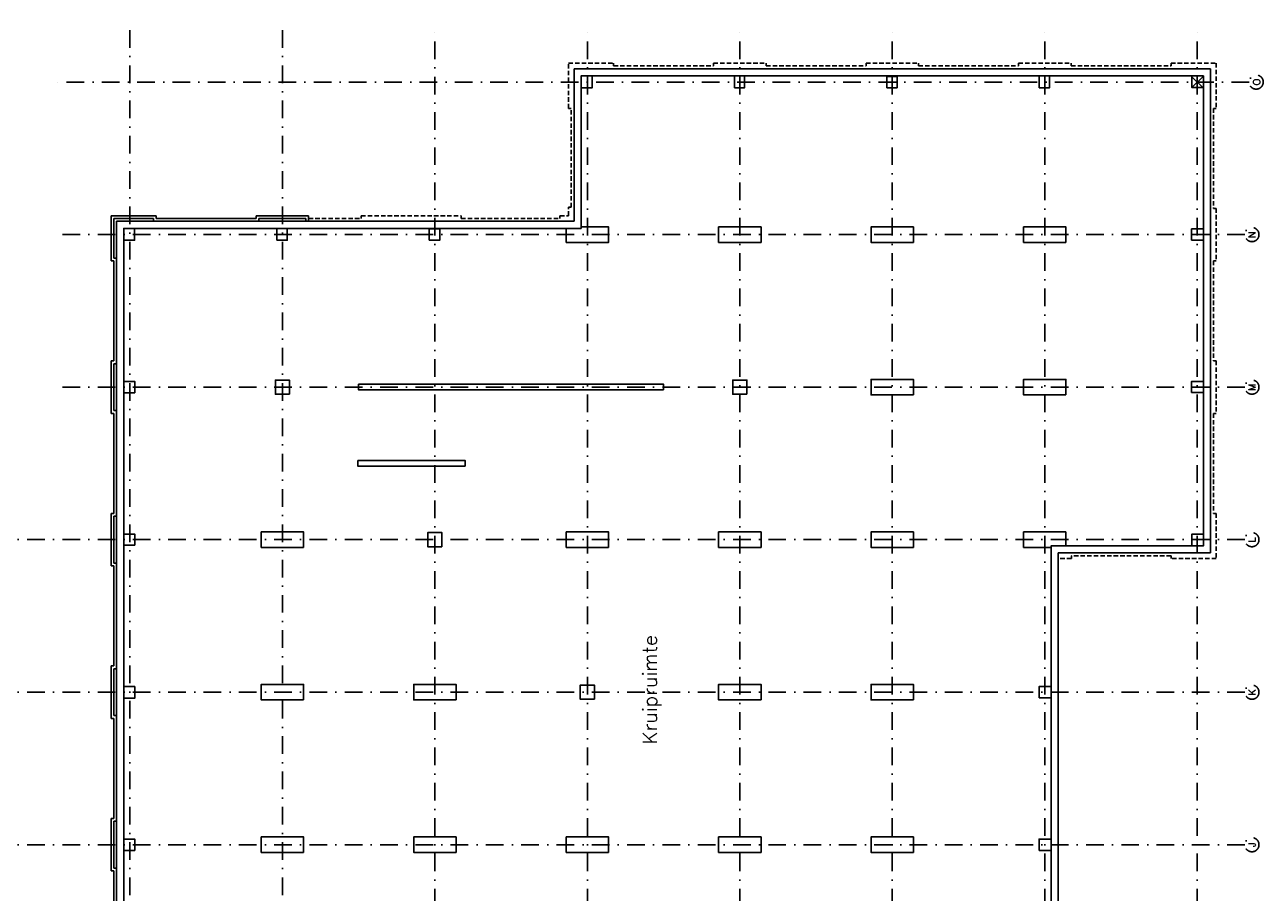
# Model space of a CAD drawing. Extents: x 36324 to 146208, y -146092 to -69372.
# Tile 10 of 10: x 90439 to 134299, y -100083 to -69372. Entities that reach past the tile are written whole.
import ezdxf
from ezdxf.enums import TextEntityAlignment as Align

# ---------------------------------------------------------------- set-up
doc = ezdxf.new("R2010")
doc.units = 0
doc.header["$LTSCALE"] = 100
doc.linetypes.add('B0302', pattern=[12.5, 6.25, -3.125, 0, -3.125])
doc.linetypes.add('B0701', pattern=[2.34375, 1.5625, -0.78125])
doc.layers.get('0').update_dxf_attribs({"linetype": 'CONTINUOUS'})
for name, color, linetype in [('Bouwkundig', 253, 'CONTINUOUS'), ('Bouwkundig tekst', 252, 'CONTINUOUS'), ('Stramien', 252, 'B0302')]:
    doc.layers.add(name, color=color, linetype=linetype)
doc.styles.add('bouwk tekst', font='romans.shx')
doc.styles.get("Standard").update_dxf_attribs({"font": 'romans.shx'})

msp = doc.modelspace()

# ---------------------------------------------------------------- linework, layer by layer
for p, q in [((131756, -71605), (132170, -71198)), ((131756, -71198), (132170, -71605))]:
    msp.add_line(p, q)
at = {"layer": 'Bouwkundig', "linetype": 'B0701'}
msp.add_lwpolyline([(100493, -76231), (102353, -76231), (102353, -76131), (105893, -76131), (105893, -76231), (109393, -76231), (109393, -76131), (109693, -76131), (109693, -75831), (109793, -75831), (109793, -72331), (109693, -72331), (109693, -70731), (111293, -70731), (111293, -70831), (114833, -70831), (114833, -70731), (116693, -70731), (116693, -70831), (120233, -70831), (120233, -70731), (122093, -70731), (122093, -70831), (125633, -70831), (125633, -70731), (127493, -70731), (127493, -70831), (131033, -70831), (131033, -70731), (132633, -70731), (132633, -72331), (132533, -72331), (132533, -75871), (132633, -75871), (132633, -77731), (132533, -77731), (132533, -81271), (132633, -81271), (132633, -83131), (132533, -83131), (132533, -86671), (132633, -86671), (132633, -88271), (131033, -88271), (131033, -88171), (127503, -88171), (127503, -88271), (127033, -88271)], dxfattribs=at)
at = {"layer": 'Bouwkundig', "linetype": 'Continuous'}
for points in [[(109893, -76331), (109893, -70931)], [(109893, -70931), (132433, -70931)], [(132433, -70931), (132433, -88071)], [(110143, -71181), (110143, -76581)], [(132183, -71181), (110143, -71181)], [(132183, -87821), (132183, -71181)], [(93493, -77731), (93493, -76131)], [(93495, -76131), (95093, -76131)], [(93593, -76231), (93593, -77631)], [(94993, -76231), (93595, -76231)], [(94993, -76331), (94993, -76231)], [(95093, -76131), (95093, -76231)], [(95093, -76231), (98633, -76231)], [(98633, -76131), (100493, -76131)], [(98633, -76231), (98633, -76131)], [(100393, -76231), (98733, -76231)], [(98733, -76231), (98733, -76331)], [(100393, -76331), (100393, -76231)], [(100493, -76131), (100493, -76331)], [(93693, -76331), (109893, -76331)], [(93693, -109672), (93693, -76331)], [(110143, -76581), (93943, -76581)], [(93943, -76581), (93943, -109422)], [(98733, -76331), (94993, -76331)], [(100493, -76331), (100393, -76331)], [(93593, -77631), (93693, -77631)], [(93693, -77631), (93693, -81371)], [(93593, -77731), (93493, -77731)], [(93593, -81271), (93593, -77731)], [(93493, -81271), (93593, -81271)], [(93493, -83131), (93493, -81271)], [(93693, -81371), (93593, -81371)], [(93593, -81371), (93593, -83031)], [(93593, -83131), (93493, -83131)], [(93593, -83031), (93693, -83031)], [(93593, -86671), (93593, -83131)], [(93693, -83031), (93693, -86771)], [(93493, -86671), (93593, -86671)], [(93493, -88531), (93493, -86671)], [(93693, -86771), (93593, -86771)], [(93593, -86771), (93593, -88431)], [(126783, -103703), (126783, -87821)], [(126783, -87821), (132183, -87821)], [(127033, -88071), (127033, -103703)], [(132433, -88071), (127033, -88071)], [(93593, -88531), (93493, -88531)], [(93593, -88431), (93693, -88431)], [(93593, -92071), (93593, -88531)], [(93693, -88431), (93693, -92171)], [(93493, -93931), (93493, -92071)], [(93493, -92071), (93593, -92071)], [(93593, -92171), (93593, -93831)], [(93693, -92171), (93593, -92171)], [(93593, -93831), (93693, -93831)], [(93693, -93831), (93693, -97571)], [(93593, -93931), (93493, -93931)], [(93593, -97471), (93593, -93931)], [(93493, -99331), (93493, -97471)], [(93493, -97471), (93593, -97471)], [(93693, -97571), (93593, -97571)], [(93593, -97571), (93593, -99231)], [(93593, -99331), (93493, -99331)], [(93593, -99231), (93693, -99231)], [(93593, -102871), (93593, -99331)], [(93693, -99231), (93693, -102971)]]:
    msp.add_lwpolyline(points, dxfattribs=at)
for points in [[(110143, -71600), (110143, -71181), (110536, -71181), (110536, -71600)], [(115569, -71601), (115569, -71181), (115933, -71181), (115933, -71601)], [(120963, -71601), (120963, -71201), (121333, -71201), (121333, -71601)], [(126367, -71601), (126367, -71181), (126733, -71181), (126733, -71601)], [(131768, -71588), (131768, -71181), (132183, -71181), (132183, -71588)], [(93943, -77003), (93943, -76581), (94330, -76581), (94330, -77003)], [(99361, -77001), (99361, -76581), (99733, -76581), (99733, -77001)], [(104763, -77001), (104763, -76601), (105133, -76601), (105133, -77001)], [(109613, -77076), (111113, -77076), (111113, -76526), (110143, -76526), (110143, -76581), (109613, -76581)], [(116513, -77076), (116513, -76526), (115013, -76526), (115013, -77076)], [(121913, -77076), (121913, -76526), (120413, -76526), (120413, -77076)], [(127313, -77076), (127313, -76526), (125813, -76526), (125813, -77076)], [(131763, -76993), (131763, -76601), (132183, -76601), (132183, -76993)], [(93943, -82401), (93943, -82001), (94333, -82001), (94333, -82401)], [(99813, -82451), (99813, -81951), (99313, -81951), (99313, -82451)], [(116013, -82451), (116013, -81951), (115513, -81951), (115513, -82451)], [(121913, -82476), (121913, -81926), (120413, -81926), (120413, -82476)], [(127313, -82476), (127313, -81926), (125813, -81926), (125813, -82476)], [(131763, -82395), (131763, -82001), (132183, -82001), (132183, -82395)], [(113063, -82301), (113063, -82101), (102263, -82101), (102263, -82301)], [(106038, -85001), (106038, -84801), (102238, -84801), (102238, -85001)], [(93943, -87793), (93943, -87401), (94333, -87401), (94333, -87793)], [(100313, -87876), (100313, -87326), (98813, -87326), (98813, -87876)], [(105213, -87851), (105213, -87351), (104713, -87351), (104713, -87851)], [(111113, -87876), (111113, -87326), (109613, -87326), (109613, -87876)], [(116513, -87876), (116513, -87326), (115013, -87326), (115013, -87876)], [(121913, -87876), (121913, -87326), (120413, -87326), (120413, -87876)], [(127313, -87326), (125813, -87326), (125813, -87876), (126783, -87876), (126783, -87821), (127313, -87821)], [(131771, -87821), (131771, -87402), (132183, -87402), (132183, -87821)], [(93943, -93215), (93943, -92801), (94333, -92801), (94333, -93215)], [(100313, -93276), (100313, -92726), (98813, -92726), (98813, -93276)], [(105713, -93276), (105713, -92726), (104213, -92726), (104213, -93276)], [(110613, -93251), (110613, -92751), (110113, -92751), (110113, -93251)], [(116513, -93276), (116513, -92726), (115013, -92726), (115013, -93276)], [(121913, -93276), (121913, -92726), (120413, -92726), (120413, -93276)], [(126363, -93204), (126363, -92801), (126783, -92801), (126783, -93204)], [(93943, -98600), (93943, -98201), (94333, -98201), (94333, -98600)], [(100313, -98676), (100313, -98126), (98813, -98126), (98813, -98676)], [(105713, -98676), (105713, -98126), (104213, -98126), (104213, -98676)], [(111113, -98676), (111113, -98126), (109613, -98126), (109613, -98676)], [(116513, -98676), (116513, -98126), (115013, -98126), (115013, -98676)], [(121913, -98676), (121913, -98126), (120413, -98126), (120413, -98676)], [(126363, -98603), (126363, -98201), (126783, -98201), (126783, -98603)]]:
    msp.add_lwpolyline(points, close=True, dxfattribs=at)
at = {"layer": 'Stramien'}
for p, q in [((94163, -136439), (94163, -69372)), ((99563, -136439), (99563, -69372)), ((104963, -145592), (104963, -69500)), ((110363, -145592), (110363, -69500)), ((115763, -145592), (115763, -69500)), ((121163, -145592), (121163, -69500)), ((126563, -145592), (126563, -69500)), ((131963, -145592), (131963, -69500)), ((133799, -71401), (91538, -71401)), ((133649, -76801), (91538, -76801)), ((133649, -82201), (91538, -82201)), ((133649, -87601), (36324, -87601)), ((133649, -93001), (36324, -93001)), ((133649, -98401), (36324, -98401))]:
    msp.add_line(p, q, dxfattribs=at)
for centre in [(134049, -71401), (133899, -76801), (133899, -82201), (133899, -87601), (133899, -93001), (133899, -98401)]:
    msp.add_circle(centre, 250, dxfattribs=at)

# ---------------------------------------------------------------- texts
at = {"layer": 'Bouwkundig tekst', "linetype": 'Continuous'}
msp.add_text('Kruipruimte', height=500, rotation=90, dxfattribs=at).set_placement((112825, -94839))
at = {"layer": 'Stramien', "style": 'bouwk tekst'}
for s, p in [('O', (134065, -71402)), ('N', (133899, -76802)), ('M', (133899, -82201)), ('L', (133899, -87602)), ('K', (133899, -93002)), ('J', (133899, -98401))]:
    msp.add_text(s, height=250, rotation=90, dxfattribs=at).set_placement(p, align=Align.MIDDLE)

doc.saveas('drawing.dxf')
